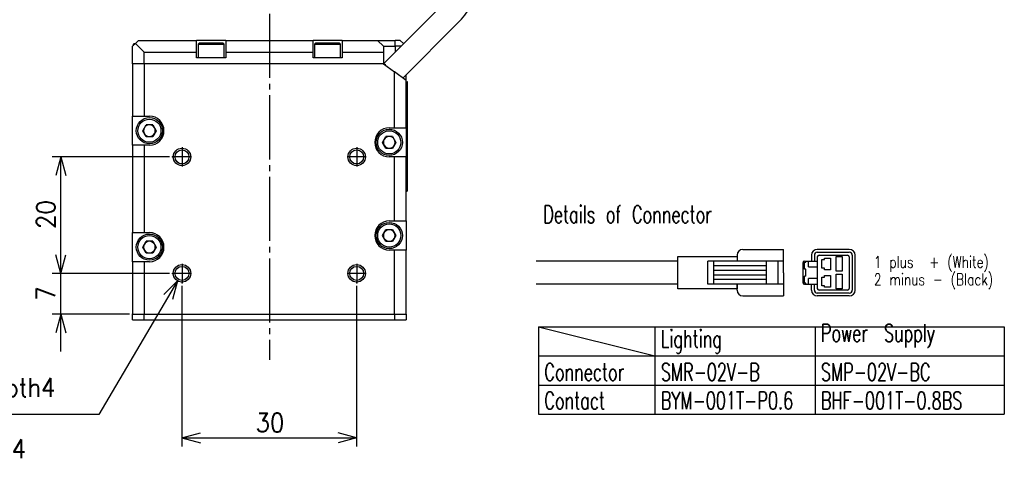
# Model space of a CAD drawing. Header units: inches. Extents: x 13 to 408, y 12 to 282.
# Tile 5 of 22: x 233 to 402, y 103 to 179. Entities that reach past the tile are written whole.
import ezdxf

# ---------------------------------------------------------------- set-up
doc = ezdxf.new("R2010")
doc.units = ezdxf.units.IN
doc.linetypes.add('DASH_CENTER', pattern=[14, 11, -1, 1, -1])
for name, color, linetype in [('1', 7, 'Continuous'), ('MOJI', 7, 'Continuous'), ('Œr_ü', 7, 'Continuous'), ('ƒŠ__ƒh', 7, 'Continuous')]:
    doc.layers.add(name, color=color, linetype=linetype)
doc.styles.add('CONVERTER_11', font='txt.shx', dxfattribs={"width": 0.9})
doc.styles.add('CONVERTER_12', font='txt.shx', dxfattribs={"width": 0.765})
doc.styles.add('CONVERTER_13', font='txt.shx', dxfattribs={"width": 0.675})
doc.dimstyles.new('ME10_DIM_16', dxfattribs={"dimtxt": 3.2, "dimasz": 3.2, "dimexe": 1.5, "dimexo": 0.5, "dimgap": 1, "dimtad": 1, "dimzin": 12, "dimdsep": 46, "dimtxsty": 'CONVERTER_11', "dimblk1": 'OPEN30', "dimblk2": 'OPEN30', "dimsah": 1, "dimcen": 0.09, "dimclrd": 3, "dimclre": 3, "dimclrt": 4, "dimadec": 0, "dimazin": 0, "dimtfac": 1, "dimtdec": 4, "dimtix": 1, "dimtmove": 0, "dimatfit": 3, "dimfxl": 1, "dimtolj": 1, "dimtzin": 0, "dimarcsym": 0})
doc.dimstyles.new('ME10_DIM_17', dxfattribs={"dimtxt": 3.2, "dimasz": 3.2, "dimexe": 1.5, "dimexo": 0.5, "dimgap": 1, "dimtad": 1, "dimzin": 12, "dimdsep": 46, "dimtxsty": 'CONVERTER_11', "dimblk1": 'OPEN30', "dimblk2": 'OPEN30', "dimsah": 1, "dimcen": 0.09, "dimclrd": 3, "dimclre": 3, "dimclrt": 4, "dimadec": 0, "dimazin": 0, "dimtfac": 1, "dimtdec": 4, "dimtix": 1, "dimtmove": 0, "dimatfit": 3, "dimfxl": 1, "dimtolj": 1, "dimtzin": 0, "dimarcsym": 0})
doc.dimstyles.new('ME10_DIM_18', dxfattribs={"dimtxt": 3.2, "dimasz": 3.2, "dimexe": 1.5, "dimexo": 0.5, "dimgap": 1, "dimtad": 1, "dimzin": 12, "dimdsep": 46, "dimtxsty": 'CONVERTER_11', "dimblk1": 'OPEN30', "dimblk2": 'OPEN30', "dimsah": 1, "dimcen": 0.09, "dimclrd": 3, "dimclre": 3, "dimclrt": 4, "dimadec": 0, "dimazin": 0, "dimtfac": 1, "dimtdec": 4, "dimtix": 1, "dimtmove": 0, "dimatfit": 3, "dimfxl": 1, "dimtolj": 1, "dimtzin": 0, "dimarcsym": 0})

# ---------------------------------------------------------------- blocks, each defined once
blk = doc.blocks.new('_D30')
at = {"layer": '1', "color": 3, "linetype": 'Continuous'}
for p, q in [((260.29, 133.9), (246.78, 110.96)), ((260.29, 133.9), (257.93, 131.58)), ((260.29, 133.9), (259.41, 130.71)), ((246.78, 110.96), (213.58, 110.96))]:
    blk.add_line(p, q, dxfattribs=at)
at = {"layer": '1', "color": 4, "insert": (214.99, 112.92), "char_height": 3.2, "attachment_point": 7, "rotation": 0.0001, "style": 'CONVERTER_11'}
blk.add_mtext('4-M3depth4', dxfattribs=at)
blk = doc.blocks.new('_D28')
at = {"layer": '1', "color": 3, "linetype": 'Continuous'}
for p, q in [((179.89, 131.9), (180.77, 128.7)), ((179.89, 131.9), (182.25, 129.57)), ((179.89, 131.9), (198.27, 100.45)), ((198.27, 100.45), (237.23, 100.45))]:
    blk.add_line(p, q, dxfattribs=at)
at = {"layer": '1', "color": 4, "insert": (205.39, 102.41), "char_height": 3.2, "attachment_point": 7, "rotation": 0.0001, "style": 'CONVERTER_11'}
blk.add_mtext('2x2-M3depth4', dxfattribs=at)
blk = doc.blocks.new('*D14')
at = {"layer": '1', "color": 3, "linetype": 'Continuous'}
for p, q in [((258.9, 155.19), (238.75, 155.19)), ((240.25, 135.19), (240.25, 155.19)), ((258.9, 135.19), (238.75, 135.19))]:
    blk.add_line(p, q, dxfattribs=at)
at = {"layer": '1', "color": 3}
for p, q in [((240.25, 155.19), (239.4, 151.99)), ((240.25, 155.19), (241.11, 151.99)), ((240.25, 135.19), (239.4, 138.39)), ((240.25, 135.19), (241.11, 138.39))]:
    blk.add_line(p, q, dxfattribs=at)
at = {"layer": '1', "color": 4, "insert": (239.25, 142.83), "char_height": 3.2, "attachment_point": 7, "rotation": 90, "line_spacing_factor": 0.60024, "style": 'CONVERTER_11'}
blk.add_mtext('20', dxfattribs=at)
blk = doc.blocks.new('_OPEN30')
at = {"color": 0, "linetype": 'ByBlock', "lineweight": -2}
for p, q in [((-1, 0.267949), (0, 0)), ((0, 0), (-1, -0.267949)), ((0, 0), (-1, 0))]:
    blk.add_line(p, q, dxfattribs=at)
blk = doc.blocks.new('*D15')
at = {"layer": '1', "color": 3, "linetype": 'Continuous'}
for p, q in [((261.05, 133.04), (261.05, 105.46)), ((291.05, 133.04), (291.05, 105.46)), ((261.05, 106.96), (291.05, 106.96))]:
    blk.add_line(p, q, dxfattribs=at)
at = {"layer": '1', "color": 3}
for p, q in [((261.05, 106.96), (264.25, 107.82)), ((261.05, 106.96), (264.25, 106.11)), ((291.05, 106.96), (287.85, 107.82)), ((291.05, 106.96), (287.85, 106.11))]:
    blk.add_line(p, q, dxfattribs=at)
at = {"layer": '1', "color": 4, "insert": (273.69, 107.96), "char_height": 3.2, "attachment_point": 7, "rotation": 0.0003, "line_spacing_factor": 0.60024, "style": 'CONVERTER_11'}
blk.add_mtext('30', dxfattribs=at)
blk = doc.blocks.new('*D16')
at = {"layer": '1', "color": 3, "linetype": 'Continuous'}
for p, q in [((240.25, 121.79), (240.25, 141.59)), ((258.9, 135.19), (238.75, 135.19)), ((252.05, 128.19), (238.75, 128.19))]:
    blk.add_line(p, q, dxfattribs=at)
at = {"layer": '1', "color": 3}
for p, q in [((240.25, 135.19), (239.4, 138.39)), ((240.25, 135.19), (241.11, 138.39)), ((240.25, 128.19), (239.4, 124.99)), ((240.25, 128.19), (241.11, 124.99))]:
    blk.add_line(p, q, dxfattribs=at)
at = {"layer": '1', "color": 4, "insert": (239.25, 130.51), "char_height": 3.2, "attachment_point": 7, "rotation": 90, "line_spacing_factor": 0.60024, "style": 'CONVERTER_11'}
blk.add_mtext('7', dxfattribs=at)

msp = doc.modelspace()

# ---------------------------------------------------------------- linework, layer by layer
at = {"color": 250, "linetype": 'Continuous'}
for p, q in [((305.553, 181.091), (295.654, 171.192)), ((252.553, 174.192), (253.053, 174.692)), ((252.853, 174.692), (252.653, 174.492)), ((252.653, 174.492), (252.798, 174.492)), ((252.653, 174.492), (252.653, 174.292)), ((252.798, 174.492), (252.853, 174.492)), ((252.853, 174.692), (252.982, 174.692)), ((252.982, 174.692), (253.053, 174.692)), ((253.053, 174.692), (253.553, 175.192)), ((254.553, 173.192), (253.053, 174.692)), ((253.553, 175.192), (263.553, 175.192)), ((268.553, 175.192), (263.553, 175.192)), ((263.553, 173.192), (263.553, 175.192)), ((264.063, 174.792), (263.803, 174.532)), ((263.803, 174.532), (265.192, 174.532)), ((263.803, 174.532), (263.803, 172.192)), ((264.063, 174.792), (268.043, 174.792)), ((265.192, 174.532), (268.303, 174.532)), ((268.303, 174.532), (268.043, 174.792)), ((268.303, 172.192), (268.303, 174.532)), ((268.553, 175.192), (283.553, 175.192)), ((268.553, 175.192), (268.553, 173.192)), ((283.553, 173.192), (283.553, 175.192)), ((288.553, 175.192), (283.553, 175.192)), ((284.063, 174.792), (283.803, 174.532)), ((283.803, 174.532), (285.192, 174.532)), ((283.803, 174.532), (283.803, 172.192)), ((284.063, 174.792), (288.043, 174.792)), ((285.192, 174.532), (288.303, 174.532)), ((288.303, 174.532), (288.043, 174.792)), ((288.303, 172.192), (288.303, 174.532)), ((288.553, 175.192), (294.653, 175.192)), ((288.553, 175.192), (288.553, 173.192)), ((294.653, 175.192), (295.653, 174.192)), ((294.653, 175.192), (297.653, 175.192)), ((298.553, 175.192), (297.653, 175.192)), ((299.103, 174.641), (298.553, 175.192)), ((299.053, 174.692), (299.124, 174.692)), ((299.124, 174.692), (299.154, 174.692)), ((252.553, 171.192), (252.553, 174.192)), ((254.553, 173.192), (263.553, 173.192)), ((254.553, 171.192), (254.553, 173.192)), ((263.553, 172.192), (263.553, 173.192)), ((268.553, 173.192), (283.553, 173.192)), ((268.553, 173.192), (268.553, 172.192)), ((283.553, 172.192), (283.553, 173.192)), ((288.553, 173.192), (295.653, 173.192)), ((288.553, 173.192), (288.553, 172.192)), ((295.653, 174.192), (295.653, 173.192)), ((295.653, 174.192), (297.653, 174.192)), ((295.653, 173.192), (295.653, 171.192)), ((298.654, 174.192), (297.653, 174.192)), ((252.553, 171.192), (252.553, 162.192)), ((254.553, 171.192), (252.553, 171.192)), ((295.653, 171.192), (254.553, 171.192)), ((254.553, 171.192), (254.553, 162.192)), ((268.553, 172.192), (263.553, 172.192)), ((288.553, 172.192), (283.553, 172.192)), ((295.653, 171.192), (297.553, 169.779)), ((295.787, 171.092), (295.953, 171.092)), ((295.953, 171.092), (295.953, 170.969)), ((297.553, 160.192), (297.553, 169.779)), ((299.553, 168.292), (297.553, 169.779)), ((299.553, 168.878), (299.553, 169.293)), ((299.553, 168.292), (299.553, 168.878)), ((299.553, 160.192), (299.553, 168.292)), ((299.553, 168.092), (299.753, 168.092)), ((299.753, 168.092), (299.753, 167.092)), ((299.763, 168.092), (299.753, 168.092)), ((299.763, 155.792), (299.763, 168.092)), ((299.753, 167.092), (299.753, 161.192)), ((252.553, 162.192), (254.553, 162.192)), ((252.553, 157.192), (252.553, 162.192)), ((254.298, 159.692), (254.876, 160.692)), ((254.553, 162.192), (255.453, 162.192)), ((256.03, 160.692), (254.876, 160.692)), ((256.03, 160.692), (256.608, 159.692)), ((299.753, 161.192), (299.753, 160.992)), ((299.753, 160.992), (299.753, 155.992)), ((254.876, 158.692), (254.298, 159.692)), ((256.608, 159.692), (256.03, 158.692)), ((296.653, 160.192), (297.553, 160.192)), ((297.553, 160.192), (299.553, 160.192)), ((299.553, 160.192), (299.553, 155.192)), ((254.876, 158.692), (256.03, 158.692)), ((295.498, 157.692), (296.076, 158.692)), ((296.076, 156.692), (295.498, 157.692)), ((297.23, 158.692), (296.076, 158.692)), ((297.23, 158.692), (297.808, 157.692)), ((297.808, 157.692), (297.23, 156.692)), ((254.553, 157.192), (252.553, 157.192)), ((252.553, 157.192), (252.553, 142.192)), ((255.453, 157.192), (254.553, 157.192)), ((254.553, 157.192), (254.553, 142.192)), ((296.076, 156.692), (297.23, 156.692)), ((299.753, 155.992), (299.753, 155.792)), ((299.753, 155.792), (299.763, 155.792)), ((299.753, 155.792), (299.753, 150.292)), ((297.553, 155.192), (296.653, 155.192)), ((299.553, 155.192), (297.553, 155.192)), ((297.553, 144.192), (297.553, 155.192)), ((299.553, 144.192), (299.553, 155.192)), ((299.753, 155.292), (299.763, 155.292)), ((299.763, 149.692), (299.763, 155.292)), ((299.553, 149.292), (299.753, 149.292)), ((299.753, 150.292), (299.753, 149.292)), ((299.753, 149.692), (299.763, 149.692)), ((296.653, 144.192), (297.553, 144.192)), ((297.553, 144.192), (299.553, 144.192)), ((299.553, 144.192), (299.553, 139.192)), ((252.553, 142.192), (254.553, 142.192)), ((252.553, 137.192), (252.553, 142.192)), ((254.553, 142.192), (255.453, 142.192)), ((295.498, 141.692), (296.076, 142.692)), ((297.23, 142.692), (296.076, 142.692)), ((297.23, 142.692), (297.808, 141.692)), ((254.298, 139.692), (254.876, 140.692)), ((256.03, 140.692), (254.876, 140.692)), ((256.03, 140.692), (256.608, 139.692)), ((296.076, 140.692), (295.498, 141.692)), ((296.076, 140.692), (297.23, 140.692)), ((297.808, 141.692), (297.23, 140.692)), ((254.876, 138.692), (254.298, 139.692)), ((254.876, 138.692), (256.03, 138.692)), ((256.608, 139.692), (256.03, 138.692)), ((297.553, 139.192), (296.653, 139.192)), ((299.553, 139.192), (297.553, 139.192)), ((297.553, 128.192), (297.553, 139.192)), ((299.553, 128.192), (299.553, 139.192)), ((252.553, 137.192), (252.553, 128.192)), ((254.553, 137.192), (252.553, 137.192)), ((254.553, 137.192), (254.553, 128.192)), ((255.453, 137.192), (254.553, 137.192)), ((252.553, 128.192), (254.553, 128.192)), ((252.553, 127.192), (252.553, 128.192)), ((252.553, 127.192), (254.553, 127.192)), ((254.553, 128.192), (297.553, 128.192)), ((254.553, 127.192), (254.553, 128.192)), ((254.553, 127.192), (297.553, 127.192)), ((297.553, 128.192), (299.553, 128.192)), ((297.553, 128.192), (297.553, 127.192)), ((297.553, 127.192), (299.553, 127.192)), ((299.553, 128.192), (299.553, 127.192))]:
    msp.add_line(p, q, dxfattribs=at)
at = {"color": 126, "linetype": 'Continuous', "true_color": 0x008060}
for p, q in [((297.653, 174.192), (297.653, 175.192)), ((297.653, 174.192), (297.653, 173.191)), ((299.553, 167.092), (299.753, 167.092)), ((299.753, 161.192), (299.743, 161.192)), ((299.743, 161.192), (299.743, 160.992)), ((299.743, 160.992), (299.753, 160.992)), ((299.753, 155.992), (299.743, 155.992)), ((299.743, 155.992), (299.743, 155.792)), ((299.753, 155.792), (299.743, 155.792)), ((299.553, 150.292), (299.753, 150.292))]:
    msp.add_line(p, q, dxfattribs=at)
at = {"color": 250, "linetype": 'Continuous'}
for centre, radius in [((255.453, 159.692), 2.25), ((255.453, 159.692), 1.99), ((296.653, 157.692), 2.25), ((296.653, 157.692), 1.99), ((261.053, 155.192), 1.5), ((261.053, 155.192), 1.2), ((291.053, 155.192), 1.5), ((291.053, 155.192), 1.2), ((296.653, 141.692), 2.25), ((296.653, 141.692), 1.99), ((255.453, 139.692), 2.25), ((255.453, 139.692), 1.99), ((261.053, 135.192), 1.5), ((261.053, 135.192), 1.2), ((291.053, 135.192), 1.5), ((291.053, 135.192), 1.2)]:
    msp.add_circle(centre, radius, dxfattribs=at)
for centre, radius, start, end in [((255.453, 159.692), 1, 90, 150), ((255.453, 159.692), 2.5, 270, 90), ((255.453, 159.692), 1, 30, 90), ((255.453, 159.692), 1, 150, 210), ((255.453, 159.692), 1, 210, 270), ((255.453, 159.692), 1, 270, 330), ((255.453, 159.692), 1, 330, 30), ((296.653, 157.692), 2.5, 90, 270), ((296.653, 157.692), 1, 150, 210), ((296.653, 157.692), 1, 90, 150), ((296.653, 157.692), 1, 30, 90), ((296.653, 157.692), 1, 330, 30), ((296.653, 157.692), 1, 210, 270), ((296.653, 157.692), 1, 270, 330), ((296.653, 141.692), 2.5, 90, 270), ((255.453, 139.692), 2.5, 270, 90), ((296.653, 141.692), 1, 150, 210), ((296.653, 141.692), 1, 90, 150), ((296.653, 141.692), 1, 30, 90), ((296.653, 141.692), 1, 330, 30), ((255.453, 139.692), 1, 90, 150), ((255.453, 139.692), 1, 30, 90), ((296.653, 141.692), 1, 210, 270), ((296.653, 141.692), 1, 270, 330), ((255.453, 139.692), 1, 150, 210), ((255.453, 139.692), 1, 210, 270), ((255.453, 139.692), 1, 270, 330), ((255.453, 139.692), 1, 330, 30)]:
    msp.add_arc(centre, radius, start, end, dxfattribs=at)
at = {"layer": '1', "color": 1, "linetype": 'DASH_CENTER'}
for p, q in [((276.053, 179.767), (276.053, 120.34)), ((261.053, 156.842), (261.053, 153.542)), ((291.053, 156.842), (291.053, 153.542)), ((262.703, 155.192), (259.403, 155.192)), ((292.703, 155.192), (289.403, 155.192)), ((261.053, 136.842), (261.053, 133.542)), ((291.053, 136.842), (291.053, 133.542)), ((262.703, 135.192), (259.403, 135.192)), ((292.703, 135.192), (289.403, 135.192))]:
    msp.add_line(p, q, dxfattribs=at)
at = {"layer": '1', "color": 250, "linetype": 'Continuous'}
msp.add_line((308.453, 178.192), (298.979, 168.719), dxfattribs=at)
msp.add_arc((299.967, 186.678), 12, 315, 90, dxfattribs=at)
at = {"layer": '1', "color": 7}
for p in [(259.403, 155.192), (259.403, 135.192), (259.403, 135.192), (261.053, 133.542), (291.053, 133.542), (252.553, 128.192)]:
    msp.add_point(p, dxfattribs=at)
at = {"layer": 'Œr_ü', "color": 3, "linetype": 'Continuous'}
for p, q in [((322.297, 126.011), (322.297, 111.011)), ((322.297, 126.011), (342.297, 121.011)), ((322.297, 126.011), (402.297, 126.011)), ((342.297, 126.011), (342.297, 111.011)), ((369.797, 126.011), (369.797, 111.011)), ((402.297, 126.011), (402.297, 111.011)), ((322.297, 121.011), (402.297, 121.011)), ((322.297, 116.011), (402.297, 116.011)), ((322.297, 111.011), (402.297, 111.011))]:
    msp.add_line(p, q, dxfattribs=at)
at = {"layer": 'ƒŠ__ƒh', "color": 4, "linetype": 'Continuous'}
for p, q in [((357.391, 139.308), (364.391, 139.308)), ((364.391, 135.309), (364.391, 139.308)), ((375.677, 139.309), (370.177, 139.309)), ((370.177, 138.809), (375.677, 138.809)), ((346.191, 137.309), (321.873, 137.309)), ((346.191, 132.559), (346.191, 138.059)), ((346.191, 138.059), (356.391, 138.059)), ((351.391, 133.309), (351.391, 137.309)), ((364.391, 137.309), (351.391, 137.309)), ((352.391, 133.309), (352.391, 137.309)), ((356.391, 138.308), (356.391, 137.309)), ((356.391, 138.059), (356.391, 137.309)), ((361.391, 137.309), (361.391, 133.309)), ((363.391, 137.309), (363.391, 133.309)), ((367.677, 137.008), (367.677, 133.609)), ((367.977, 137.309), (370.177, 137.309)), ((367.977, 137.109), (368.177, 137.109)), ((367.977, 135.909), (367.977, 137.109)), ((368.177, 137.109), (368.177, 137.309)), ((368.677, 136.309), (368.677, 137.309)), ((369.177, 138.309), (369.177, 137.309)), ((369.677, 138.309), (369.677, 137.309)), ((370.177, 138.009), (370.177, 132.609)), ((370.477, 138.309), (375.377, 138.309)), ((370.927, 136.059), (370.927, 137.559)), ((370.927, 137.559), (371.427, 137.559)), ((371.427, 137.559), (371.427, 137.809)), ((371.427, 137.809), (372.427, 137.809)), ((372.427, 137.809), (372.427, 135.809)), ((373.427, 135.559), (373.427, 138.059)), ((373.427, 138.059), (374.427, 138.059)), ((374.427, 138.059), (374.427, 135.559)), ((375.677, 138.009), (375.677, 132.609)), ((376.177, 138.309), (376.177, 132.309)), ((376.677, 132.309), (376.677, 138.309)), ((361.391, 136.508), (352.391, 136.508)), ((361.391, 135.709), (352.391, 135.709)), ((364.391, 135.309), (364.391, 131.309)), ((368.177, 135.909), (367.977, 135.909)), ((368.177, 134.709), (368.177, 135.909)), ((368.677, 136.309), (370.177, 136.309)), ((371.427, 136.059), (370.927, 136.059)), ((371.427, 135.809), (371.427, 136.059)), ((372.427, 135.809), (371.427, 135.809)), ((374.427, 135.559), (373.427, 135.559)), ((361.391, 134.908), (352.391, 134.908)), ((361.391, 134.109), (352.391, 134.109)), ((367.977, 133.509), (367.977, 134.709)), ((368.177, 134.709), (367.977, 134.709)), ((368.677, 133.309), (368.677, 134.309)), ((370.177, 134.309), (368.677, 134.309)), ((370.927, 134.558), (371.427, 134.558)), ((370.927, 133.059), (370.927, 134.558)), ((371.427, 134.558), (371.427, 134.809)), ((371.427, 134.809), (372.427, 134.809)), ((372.427, 134.809), (372.427, 132.809)), ((373.427, 135.059), (374.427, 135.059)), ((373.427, 132.559), (373.427, 135.059)), ((374.427, 135.059), (374.427, 132.559)), ((346.191, 133.309), (321.873, 133.309)), ((356.391, 132.559), (346.191, 132.559)), ((364.391, 133.309), (351.391, 133.309)), ((356.391, 133.309), (356.391, 132.559)), ((356.391, 132.309), (356.391, 133.309)), ((368.177, 133.509), (367.977, 133.509)), ((367.977, 133.309), (370.177, 133.309)), ((368.177, 133.309), (368.177, 133.509)), ((369.177, 132.309), (369.177, 133.309)), ((369.677, 132.309), (369.677, 133.309)), ((375.377, 132.309), (370.477, 132.309)), ((371.427, 133.059), (370.927, 133.059)), ((371.427, 132.809), (371.427, 133.059)), ((372.427, 132.809), (371.427, 132.809)), ((374.427, 132.559), (373.427, 132.559)), ((357.391, 131.309), (364.391, 131.309)), ((375.677, 131.809), (370.177, 131.809)), ((375.677, 131.309), (370.177, 131.309))]:
    msp.add_line(p, q, dxfattribs=at)
for centre, radius, start, end in [((357.391, 138.308), 1, 90, 180), ((370.177, 138.309), 1, 90, 180), ((370.177, 138.309), 0.5, 90, 180), ((375.677, 138.309), 1, 0, 90), ((375.677, 138.309), 0.5, 0, 90), ((367.977, 137.008), 0.3, 90, 180), ((370.477, 138.009), 0.3, 90, 180), ((375.377, 138.009), 0.3, 0, 90), ((357.391, 132.309), 1, 180, 270), ((367.977, 133.609), 0.3, 180, 270), ((370.177, 132.309), 1, 180, 270), ((370.177, 132.309), 0.5, 180, 270), ((370.477, 132.609), 0.3, 180, 270), ((375.377, 132.609), 0.3, 270, 0), ((375.677, 132.309), 0.5, 270, 0), ((375.677, 132.309), 1, 270, 0)]:
    msp.add_arc(centre, radius, start, end, dxfattribs=at)

# ---------------------------------------------------------------- block references
at = {"layer": '1'}
for name in ['_D30', '_D28']:
    msp.add_blockref(name, (0, 0), dxfattribs=at)

# ---------------------------------------------------------------- texts
at = {"layer": 'MOJI', "color": 4, "style": 'CONVERTER_13', "width": 0.675}
for s, p in [('Details of Connector', (323.109, 143.831)), ('Lighting', (343.297, 122.451)), ('Connector', (323.297, 116.757)), ('SMR-02V-B', (343.297, 116.757)), ('SMP-02V-BC', (370.797, 116.757)), ('Contact', (323.297, 111.856)), ('BYM-001T-P0.6', (343.297, 111.856)), ('BHF-001T-0.8BS', (370.797, 111.856))]:
    msp.add_text(s, height=3, dxfattribs=at).set_placement(p)
at = {"layer": 'MOJI', "color": 4}
for s, insert, char_height, attachment_point, style in [('1 plus  + (White)', (379.891, 136.809), 2, 4, 'CONVERTER_12'), ('2 minus - (Black)', (379.891, 133.809), 2, 4, 'CONVERTER_12'), ('Power\u3000Supply\u3000', (370.797, 122.451), 3, 7, 'CONVERTER_13')]:
    msp.add_mtext(s, dxfattribs=dict(at, insert=insert, char_height=char_height, attachment_point=attachment_point, style=style))

# ---------------------------------------------------------------- dimensions: what is measured, and where the dimension line sits
at = {"layer": '1'}
for base, p1, p2, text, dimstyle, picture, middle in [((240.253, 155.192), (259.403, 135.192), (259.403, 155.192), '20', 'ME10_DIM_16', '*D14', (237.653, 145.192)), ((240.253, 135.192), (252.553, 128.192), (259.403, 135.192), '7', 'ME10_DIM_18', '*D16', (237.653, 131.692))]:
    dim = msp.add_linear_dim(base=base, p1=p1, p2=p2, angle=90, text=text, dimstyle=dimstyle, dxfattribs=at)
    dim.commit()
    dim.dimension.update_dxf_attribs({"geometry": picture, "text_midpoint": middle, "text_rotation": 90})
dim = msp.add_linear_dim(base=(291.053, 106.963), p1=(261.053, 133.542), p2=(291.053, 133.542), text='30', dimstyle='ME10_DIM_17', dxfattribs=at)
dim.commit()
dim.dimension.update_dxf_attribs({"geometry": '*D15', "text_midpoint": (276.053, 109.563), "text_rotation": 0.00014})

doc.saveas('drawing.dxf')
